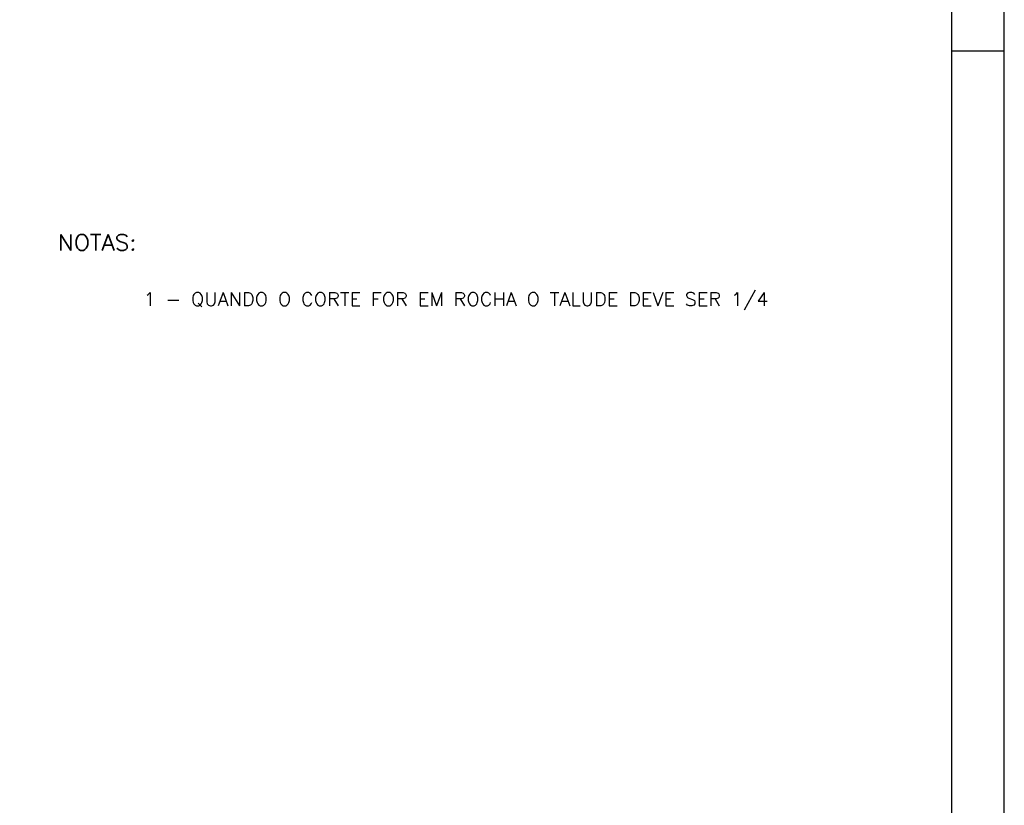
# Model space of a CAD drawing. Extents: x -1825 to 98, y 5678 to 6985.
# Tile 20 of 86: x -1172 to -984, y 5832 to 5981. Entities that reach past the tile are written whole.
import ezdxf

# ---------------------------------------------------------------- set-up
doc = ezdxf.new("R2010")
doc.units = 0
doc.header["$MEASUREMENT"] = 0
doc.layers.add('PADRÃO', color=7, linetype='CONTINUOUS')
doc.layers.add('PG-TXT-100', color=3, linetype='CONTINUOUS')
doc.styles.add('ROMANS', font='romans.shx', dxfattribs={"height": 1.5})

msp = doc.modelspace()

# ---------------------------------------------------------------- linework, layer by layer
at = {"layer": 'PADRÃO', "color": 2}
msp.add_line((-994.2, 5975.22), (-984.2, 5975.22), dxfattribs=at)
msp.add_lwpolyline([(-1825.2, 6272.22), (-1825.2, 5678.22), (-984.2, 5678.22), (-984.2, 6272.22), (-1825.2, 6272.22)], dxfattribs=at)
at = {"layer": 'PADRÃO', "color": 1}
msp.add_lwpolyline([(-1800.2, 5688.22), (-994.2, 5688.22), (-994.2, 6262.22), (-1800.2, 6262.22)], close=True, dxfattribs=at)

# ---------------------------------------------------------------- texts
at = {"layer": 'PG-TXT-100', "color": 4, "style": 'ROMANS', "width": 1.080702}
msp.add_text('NOTAS:', height=3, dxfattribs=at).set_placement((-1164.44, 5937.26))
at = {"layer": 'PG-TXT-100', "color": 2, "style": 'ROMANS', "width": 1.080702}
msp.add_text('1 - QUANDO O CORTE FOR EM ROCHA O TALUDE DEVE SER 1/4', height=2.5, dxfattribs=at).set_placement((-1148.13, 5926.73))

doc.saveas('drawing.dxf')
